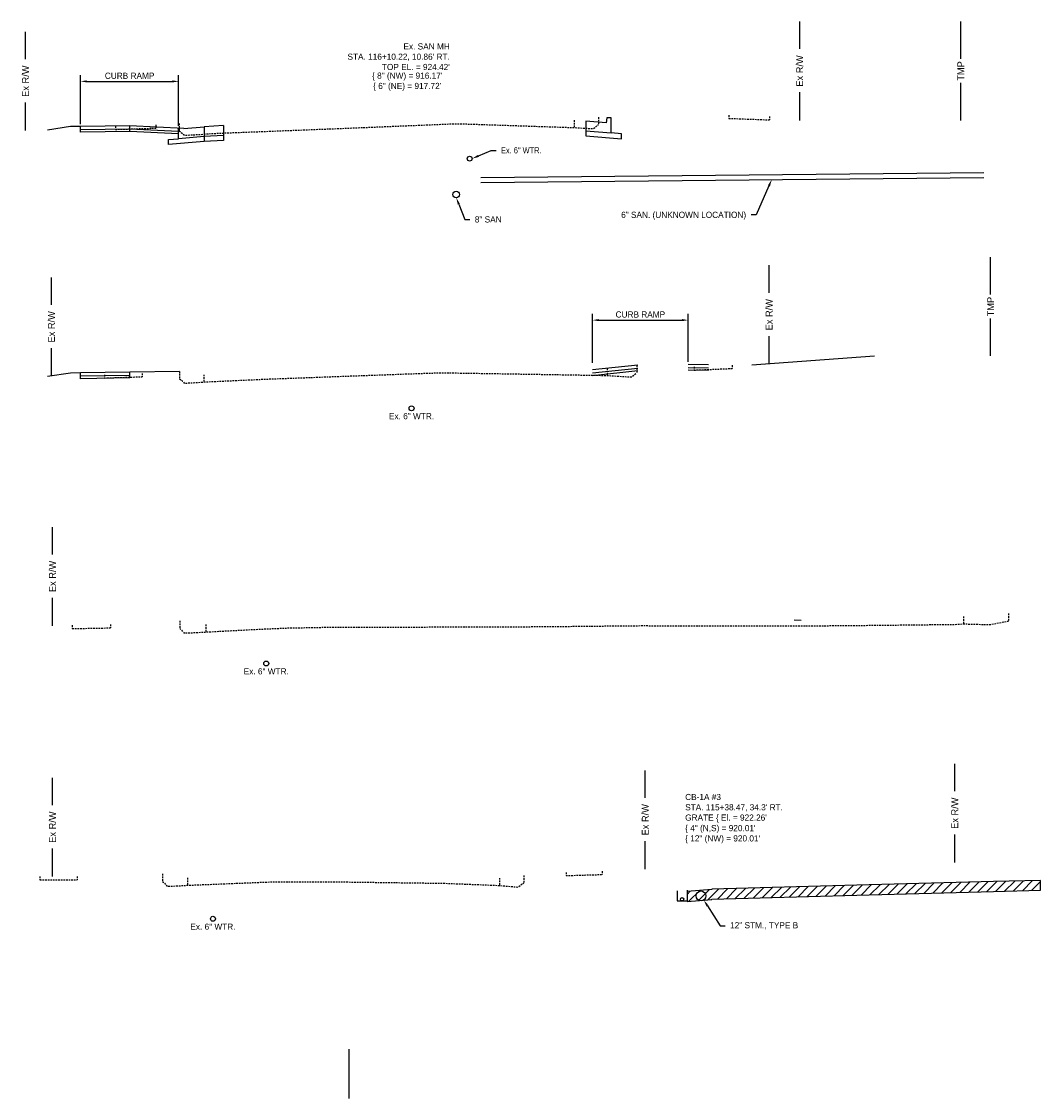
# Model space of a CAD drawing. Header units: feet. Extents: x 1491184 to 1492087, y 336530 to 337165.
# Tile 10 of 13: x 1491504 to 1491607, y 337056 to 337165. Entities that reach past the tile are written whole.
import ezdxf
from ezdxf import colors
from ezdxf.entities.mleader import LeaderData, LeaderLine
from ezdxf.math import Vec2, Vec3

# ---------------------------------------------------------------- set-up
doc = ezdxf.new("R2010")
doc.units = ezdxf.units.FT
doc.header["$MEASUREMENT"] = 0
doc.linetypes.add('OhDOT_USTN3', pattern=[0.22, 0.165, -0.055])
doc.layers.add('DR_P_Storm_Sewer', color=1, linetype='Continuous', true_color=0xff0000)
for name, color, linetype in [('DR_P_Text', 1, 'Continuous'), ('DR_P_Underdrain', 6, 'underdrainpr'), ('PV_P_Curb', 6, 'Continuous'), ('RW_P_Esmt_TMP', 8, 'esmtmppr'), ('RW_X_Right_of_Way', 50, 'rowex'), ('SC_Scratch1', 1, 'Continuous'), ('SC_Shading1', 247, 'Continuous'), ('UT_X_Sanitary_Line', 120, 'sanex'), ('UT_X_Sanitary_Text', 110, 'Continuous'), ('UT_X_Water', 140, 'waterex'), ('UT_X_Water_Text', 142, 'Continuous'), ('XS_P_Curb', 6, 'Continuous'), ('XS_P_Text_Info', 7, 'Continuous'), ('XS_X_Pavt', 133, 'OhDOT_USTN3')]:
    doc.layers.add(name, color=color, linetype=linetype)
doc.styles.add('Slanted', font='font31.shx', dxfattribs={"height": 0.1})
doc.styles.add('Slanted-Normal', font='font31.shx', dxfattribs={"height": 0.1})
doc.styles.get("Standard").update_dxf_attribs({"font": 'font31.shx'})
doc.styles.add('Straight-Normal', font='font30.shx', dxfattribs={"height": 0.1})
doc.linetypes.add('esmtmppr', pattern='A,1.95,-0.05,["TMP",Slanted,S=1,R=0,X=0,Y=-0.06],-0.35,1.95', length=4.3)
doc.linetypes.add('rowex', pattern='A,0.75,-0.05,["Ex R/W",Straight-Normal,S=1,R=0,X=0,Y=-0.06],-0.7,0.75,-0.3,0.75,-0.3,0.75,-0.3,0.75,-0.3', length=5.7)
doc.linetypes.add('sanex', pattern='A,0.15,-0.2,0.15,-0.2,0.15,-0.1,["SAN",Straight-Normal,S=1,R=0,X=0,Y=-0.06],-0.4,0.15,-0.2,0.15,-0.2', length=2.05)
doc.linetypes.add('underdrainpr', pattern='A,2.5,["►",Standard,S=0.083,R=0,X=0,Y=-0.04],-0.1,2.5', length=5.1)
doc.linetypes.add('waterex', pattern='A,0.15,-0.2,0.15,-0.2,0.15,-0.1,["W",Straight-Normal,S=1,R=0,X=0,Y=-0.06],-0.25,0.15,-0.2,0.15,-0.2', length=1.9)
doc.dimstyles.new('COEC', dxfattribs={"dimscale": 13.9, "dimtxt": 0.18, "dimasz": 0.18, "dimexe": 0.18, "dimexo": 0.0625, "dimgap": 0.09, "dimtad": 1, "dimzin": 0, "dimdsep": 46, "dimtxsty": 'Standard', "dimcen": 0.09, "dimclrd": 256, "dimclre": 256, "dimclrt": 256, "dimaunit": 1, "dimadec": 4, "dimazin": 0, "dimtfac": 1, "dimtofl": 0, "dimtmove": 0, "dimatfit": 3, "dimfxl": 1, "dimtolj": 1, "dimtzin": 0, "dimlwd": -1, "dimlwe": -1, "dimarcsym": 0})

# ---------------------------------------------------------------- blocks, each defined once
blk = doc.blocks.new('*U1170')
at = {"layer": 'UT_X_Sanitary_Text', "color": 110, "linetype": 'Continuous', "lineweight": -3, "char_height": 0.625, "style": 'Slanted-Normal'}
for s, insert, attachment_point in [("Ex. SAN MH\\PSTA. 116+10.22, 10.86' {\\FFONT31.SHX|C0;\\C5;RT}.\\PTOP EL. = 924.42'", (1491546.95, 337161.62, 924.42), 6), ('{\\C256;\\{ 8" (NW) = 916.17\'}\\P{\\C256;\\{ 6" (NE) = 917.72\'}', (1491542.64, 337160.02, 924.42), 2)]:
    blk.add_mtext(s, dxfattribs=dict(at, insert=insert, attachment_point=attachment_point))
blk = doc.blocks.new('*D1175')
at = {"layer": 'Defpoints', "color": 0, "transparency": 16777216}
for p in [(1491571.08, 337134.96), (1491571.08, 337130.5), (1491561.39, 337130.4)]:
    blk.add_point(p, dxfattribs=at)
at = {"layer": 'XS_P_Text_Info', "transparency": 16777216}
for p, q in [((1491561.39, 337130.65), (1491561.39, 337135.59)), ((1491562.01, 337134.96), (1491570.46, 337134.96)), ((1491571.08, 337130.75), (1491571.08, 337135.59))]:
    blk.add_line(p, q, dxfattribs=at)
for points in [[(1491562.01, 337135.07), (1491562.01, 337134.86), (1491561.39, 337134.96)], [(1491570.46, 337135.07), (1491570.46, 337134.86), (1491571.08, 337134.96)]]:
    blk.add_solid(points, dxfattribs=at)
at = {"layer": 'XS_P_Text_Info', "transparency": 16777216, "insert": (1491566.24, 337135.53), "char_height": 0.625, "attachment_point": 5}
blk.add_mtext('\\A1;CURB RAMP', dxfattribs=at)
blk = doc.blocks.new('*D1176')
at = {"layer": 'Defpoints', "color": 0, "transparency": 16777216}
for p in [(1491519.5, 337159.13), (1491509.57, 337154.56), (1491519.5, 337154.39)]:
    blk.add_point(p, dxfattribs=at)
at = {"layer": 'XS_P_Text_Info', "transparency": 16777216}
for p, q in [((1491509.57, 337154.81), (1491509.57, 337159.75)), ((1491510.2, 337159.13), (1491518.88, 337159.13)), ((1491519.5, 337154.64), (1491519.5, 337159.75))]:
    blk.add_line(p, q, dxfattribs=at)
for points in [[(1491510.2, 337159.23), (1491510.2, 337159.02), (1491509.57, 337159.13)], [(1491518.88, 337159.23), (1491518.88, 337159.02), (1491519.5, 337159.13)]]:
    blk.add_solid(points, dxfattribs=at)
at = {"layer": 'XS_P_Text_Info', "transparency": 16777216, "insert": (1491514.54, 337159.69), "char_height": 0.625, "attachment_point": 5}
blk.add_mtext('\\A1;CURB RAMP', dxfattribs=at)

msp = doc.modelspace()

# ---------------------------------------------------------------- hatches: boundary and pattern name
at = {"layer": 'SC_Shading1'}
h = msp.add_hatch(dxfattribs=at)
h.set_pattern_fill('ANSI31', color=256, scale=5)
h.set_pattern_definition([(45, (0, 0), (-0.44194173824, 0.44194173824), [])])
h.paths.add_polyline_path([(1491606.737, 337078.249), (1491601.97, 337078.131), (1491588.14, 337077.757), (1491573.477, 337077.356), (1491573.477, 337077.334), (1491570.965, 337077.127), (1491570.965, 337076.127), (1491573.477, 337076.334), (1491573.477, 337076.356), (1491588.14, 337076.757), (1491601.97, 337077.131), (1491606.737, 337077.249)])

# ---------------------------------------------------------------- linework, layer by layer
at = {"layer": 'DR_P_Storm_Sewer'}
msp.add_circle((1491572.376, 337076.683), 0.5, dxfattribs=at)
at = {"layer": 'DR_P_Underdrain', "flags": 128}
for points in [[(1491569.965, 337077.183), (1491569.965, 337076.183)], [(1491570.965, 337077.262), (1491570.965, 337076.183)], [(1491569.965, 337076.183), (1491570.965, 337076.183)]]:
    msp.add_lwpolyline(points, dxfattribs=at)
at = {"layer": 'DR_P_Underdrain'}
msp.add_circle((1491570.465, 337076.35), 0.167, dxfattribs=at)
at = {"layer": 'PV_P_Curb', "flags": 128}
for points in [[(1491571.082, 337130.498), (1491573.13, 337130.463)], [(1491571.082, 337130.165), (1491573.13, 337130.13)], [(1491571.082, 337129.915), (1491573.13, 337129.88)], [(1491581.794, 337104.634), (1491582.518, 337104.593)]]:
    msp.add_lwpolyline(points, dxfattribs=at)
at = {"layer": 'RW_P_Esmt_TMP', "flags": 128}
for points in [[(1491598.678, 337161.409), (1491598.678, 337165.183)], [(1491598.678, 337155.183), (1491598.678, 337158.973)], [(1491601.693, 337137.557), (1491601.693, 337141.331)], [(1491601.693, 337131.331), (1491601.693, 337135.121)]]:
    msp.add_lwpolyline(points, dxfattribs=at)
at = {"layer": 'RW_X_Right_of_Way', "linetype": 'Continuous', "flags": 128}
for points in [[(1491582.365, 337162.404), (1491582.365, 337165.183)], [(1491504.008, 337161.37), (1491504.008, 337164.149)], [(1491582.365, 337155.183), (1491582.365, 337158.024)], [(1491504.008, 337154.149), (1491504.008, 337156.99)], [(1491579.273, 337137.734), (1491579.273, 337140.512)], [(1491506.632, 337136.505), (1491506.632, 337139.283)], [(1491579.273, 337130.512), (1491579.273, 337133.353)], [(1491506.632, 337129.283), (1491506.632, 337132.124)], [(1491506.737, 337111.239), (1491506.737, 337114.018)], [(1491506.737, 337104.018), (1491506.737, 337106.859)], [(1491566.737, 337086.613), (1491566.737, 337089.392)], [(1491598.067, 337087.278), (1491598.067, 337090.057)], [(1491506.737, 337085.866), (1491506.737, 337088.645)], [(1491598.067, 337080.057), (1491598.067, 337082.898)], [(1491506.737, 337078.645), (1491506.737, 337081.486)], [(1491566.737, 337079.392), (1491566.737, 337082.232)]]:
    msp.add_lwpolyline(points, dxfattribs=at)
at = {"layer": 'SC_Scratch1', "flags": 128}
msp.add_lwpolyline([(1491536.737, 337061.183), (1491536.737, 337056.183)], dxfattribs=at)
at = {"layer": 'UT_X_Sanitary_Line', "linetype": 'Continuous', "elevation": 0, "flags": 128}
for points in [[(1491550.091, 337149.403), (1491600.996, 337149.912)], [(1491550.091, 337148.903), (1491600.996, 337149.412)]]:
    msp.add_lwpolyline(points, dxfattribs=at)
at = {"layer": 'UT_X_Sanitary_Line'}
msp.add_circle((1491547.6, 337147.686), 0.333, dxfattribs=at)
at = {"layer": 'UT_X_Water'}
for centre in [(1491548.96, 337151.305), (1491543.078, 337126.038), (1491528.372, 337100.209), (1491522.975, 337074.367)]:
    msp.add_circle(centre, 0.25, dxfattribs=at)
at = {"layer": 'XS_P_Curb', "flags": 128}
for points in [[(1491508.57, 337154.545), (1491506.237, 337154.203)], [(1491509.57, 337154.56), (1491508.57, 337154.545)], [(1491514.57, 337154.638), (1491509.57, 337154.56)], [(1491509.57, 337153.977), (1491509.57, 337154.56)], [(1491520.017, 337154.366), (1491514.57, 337154.638)], [(1491514.57, 337154.055), (1491514.57, 337154.638)], [(1491522.071, 337154.531), (1491522.071, 337153.531), (1491519.503, 337153.325), (1491519.503, 337154.392)], [(1491520.017, 337154.366), (1491522.071, 337154.531)], [(1491524.027, 337154.649), (1491522.071, 337154.531)], [(1491522.071, 337154.531), (1491522.071, 337153.031)], [(1491524.027, 337154.649), (1491524.027, 337153.149)], [(1491560.721, 337155.111), (1491560.721, 337154.111), (1491563.29, 337153.905), (1491563.29, 337155.447), (1491562.861, 337155.446), (1491562.775, 337154.946), (1491560.721, 337155.111)], [(1491514.57, 337154.305), (1491509.57, 337154.227)], [(1491514.57, 337154.055), (1491509.57, 337153.977)], [(1491519.503, 337154.059), (1491514.57, 337154.305)], [(1491519.503, 337153.809), (1491514.57, 337154.055)], [(1491522.071, 337153.531), (1491522.071, 337153.031), (1491518.473, 337152.743), (1491518.473, 337153.243), (1491519.503, 337153.325)], [(1491524.027, 337153.649), (1491522.071, 337153.531)], [(1491560.721, 337154.111), (1491560.721, 337153.611), (1491564.32, 337153.323), (1491564.32, 337153.823), (1491563.29, 337153.905)], [(1491524.027, 337153.149), (1491522.071, 337153.031)], [(1491577.52, 337130.432), (1491589.933, 337131.358)], [(1491508.57, 337129.603), (1491506.237, 337129.272)], [(1491509.57, 337129.618), (1491508.57, 337129.603)], [(1491514.57, 337129.696), (1491509.57, 337129.618)], [(1491509.57, 337129.035), (1491509.57, 337129.618)], [(1491519.574, 337129.774), (1491514.57, 337129.696)], [(1491514.57, 337129.113), (1491514.57, 337129.696)], [(1491561.389, 337129.949), (1491565.996, 337130.444)], [(1491561.389, 337129.616), (1491565.996, 337130.111)], [(1491561.389, 337129.366), (1491565.996, 337129.861)], [(1491514.57, 337129.363), (1491509.57, 337129.285)], [(1491514.57, 337129.113), (1491509.57, 337129.035)], [(1491606.737, 337078.249), (1491601.97, 337078.131), (1491588.14, 337077.757), (1491573.477, 337077.356), (1491573.477, 337077.334), (1491570.965, 337077.127), (1491570.965, 337076.127), (1491573.477, 337076.334), (1491573.477, 337076.356), (1491588.14, 337076.757), (1491601.97, 337077.131), (1491606.737, 337077.249), (1491606.737, 337078.249)]]:
    msp.add_lwpolyline(points, dxfattribs=at)
at = {"layer": 'XS_X_Pavt', "flags": 128}
for points in [[(1491575.19, 337155.717), (1491575.19, 337155.383)], [(1491579.309, 337155.565), (1491579.309, 337155.231)], [(1491513.097, 337154.597), (1491513.097, 337154.264)], [(1491517.204, 337154.73), (1491517.204, 337154.397)], [(1491519.549, 337154.861), (1491519.549, 337154.111)], [(1491519.549, 337154.111), (1491520.117, 337153.674), (1491522.071, 337153.781), (1491522.332, 337153.823), (1491524.027, 337153.899), (1491536.737, 337154.396), (1491536.799, 337154.399), (1491545.031, 337154.741), (1491547.569, 337154.846), (1491548.388, 337154.824), (1491553.96, 337154.638), (1491559.552, 337154.45), (1491561.505, 337154.341), (1491562.008, 337154.764)], [(1491522.071, 337154.531), (1491522.071, 337153.781)], [(1491559.552, 337155.2), (1491559.552, 337154.45)], [(1491562.008, 337155.514), (1491562.008, 337154.764)], [(1491575.19, 337155.383), (1491579.309, 337155.231)], [(1491513.097, 337154.264), (1491517.204, 337154.397)], [(1491511.996, 337129.435), (1491511.996, 337129.102)], [(1491515.822, 337129.568), (1491515.822, 337129.235)], [(1491519.574, 337129.774), (1491519.574, 337129.024)], [(1491519.574, 337129.024), (1491519.897, 337128.794), (1491520.076, 337128.578), (1491522.064, 337128.688), (1491522.236, 337128.715), (1491525.353, 337128.856), (1491528.471, 337128.997), (1491532.604, 337129.15), (1491542.338, 337129.51), (1491546.105, 337129.639), (1491552.547, 337129.534), (1491555.414, 337129.487), (1491560.945, 337129.394), (1491562.881, 337129.36), (1491565.349, 337129.206), (1491565.869, 337129.611)], [(1491522.064, 337129.438), (1491522.064, 337128.688)], [(1491562.881, 337130.11), (1491562.881, 337129.36)], [(1491565.869, 337130.361), (1491565.869, 337129.611)], [(1491571.671, 337130.237), (1491571.671, 337129.904)], [(1491571.671, 337129.904), (1491575.541, 337130.07)], [(1491575.541, 337130.403), (1491575.541, 337130.07)], [(1491511.996, 337129.102), (1491515.822, 337129.235)], [(1491519.617, 337104.51), (1491519.617, 337103.76)], [(1491519.617, 337103.76), (1491520.041, 337103.303), (1491521.157, 337103.335), (1491522.261, 337103.397), (1491527.146, 337103.655), (1491530.404, 337103.798), (1491534.682, 337103.882), (1491537.345, 337103.885), (1491549.326, 337103.912), (1491551.991, 337103.921), (1491556.594, 337103.942), (1491561.224, 337103.99), (1491566.337, 337104.039), (1491571.63, 337104.021), (1491581.92, 337104.009), (1491588.597, 337104.063), (1491598.011, 337104.166), (1491598.961, 337104.216), (1491601.589, 337104.146), (1491603.485, 337104.508)], [(1491598.961, 337104.966), (1491598.961, 337104.216)], [(1491603.485, 337105.258), (1491603.485, 337104.508)], [(1491508.739, 337104.072), (1491508.739, 337103.739)], [(1491508.739, 337103.739), (1491512.592, 337103.813)], [(1491512.592, 337104.147), (1491512.592, 337103.813)], [(1491522.261, 337104.147), (1491522.261, 337103.397)], [(1491505.456, 337078.634), (1491505.456, 337078.301)], [(1491505.456, 337078.301), (1491509.224, 337078.324)], [(1491509.224, 337078.657), (1491509.224, 337078.324)], [(1491517.874, 337078.902), (1491517.874, 337078.152)], [(1491517.874, 337078.152), (1491518.369, 337077.649), (1491519.883, 337077.728), (1491520.398, 337077.763), (1491524.564, 337077.931), (1491528.731, 337078.099), (1491532.617, 337078.098), (1491536.503, 337078.096), (1491541.64, 337078.027), (1491546.543, 337077.961), (1491550.55, 337077.8), (1491551.964, 337077.745), (1491553.827, 337077.578), (1491554.431, 337078.003)], [(1491520.398, 337078.513), (1491520.398, 337077.763)], [(1491551.964, 337078.495), (1491551.964, 337077.745)], [(1491554.431, 337078.753), (1491554.431, 337078.003)], [(1491558.712, 337079.07), (1491558.712, 337078.737)], [(1491558.712, 337078.737), (1491562.364, 337078.852)], [(1491562.364, 337079.185), (1491562.364, 337078.852)]]:
    msp.add_lwpolyline(points, dxfattribs=at)

# ---------------------------------------------------------------- block references
at = {"layer": 'UT_X_Sanitary_Text', "color": 110, "linetype": 'Continuous', "lineweight": -3}
msp.add_blockref('*U1170', (0, 0), dxfattribs=at)

# ---------------------------------------------------------------- texts
at = {"layer": 'DR_P_Text', "color": 1, "linetype": 'Continuous', "lineweight": -3, "char_height": 0.625, "style": 'Slanted-Normal'}
for s, insert, attachment_point in [("CB-1A #3\\PSTA. 115+38.47, 34.3' {\\C5;RT}.\\PGRATE \\{ El. = 922.26'", (1491570.775, 337084.111, 922.61), 7), ('{\\C256;\\{ 4" (N,S) = 920.01\' \\P\\{ 12" (NW) = 920.01\'}', (1491570.775, 337083.861, 922.61), 1)]:
    msp.add_mtext(s, dxfattribs=dict(at, insert=insert, attachment_point=attachment_point))
at = {"layer": 'RW_P_Esmt_TMP', "char_height": 0.7, "attachment_point": 5, "rotation": 90}
for insert in [(1491598.678, 337160.183), (1491601.693, 337136.331)]:
    msp.add_mtext_dynamic_manual_height_columns('TMP', width=5.02794, gutter_width=10, heights=[0], dxfattribs=dict(at, insert=insert))
at = {"layer": 'RW_X_Right_of_Way', "char_height": 0.7, "attachment_point": 5, "rotation": 90}
for insert in [(1491582.365, 337160.183), (1491504.008, 337159.149), (1491579.273, 337135.512), (1491506.632, 337134.283), (1491506.737, 337109.018), (1491566.737, 337084.392), (1491598.067, 337085.057), (1491506.737, 337083.645)]:
    msp.add_mtext_dynamic_manual_height_columns('Ex R/W', width=7.52448, gutter_width=10, heights=[0], dxfattribs=dict(at, insert=insert))
at = {"layer": 'UT_X_Water_Text', "char_height": 0.625, "attachment_point": 5}
for insert in [(1491543.078, 337125.237), (1491528.372, 337099.408), (1491522.975, 337073.566)]:
    msp.add_mtext_dynamic_manual_height_columns('Ex. 6" WTR.', width=5.91366, gutter_width=10, heights=[0], dxfattribs=dict(at, insert=insert))

# ---------------------------------------------------------------- dimensions: what is measured, and where the dimension line sits
at = {"layer": 'XS_P_Text_Info'}
for base, p1, p2, picture, middle in [((1491519.503, 337159.128), (1491509.57, 337154.56), (1491519.503, 337154.392), '*D1176', (1491514.536, 337159.691)), ((1491571.082, 337134.963), (1491561.389, 337130.396), (1491571.082, 337130.498), '*D1175', (1491566.235, 337135.526))]:
    dim = msp.add_linear_dim(base=base, p1=p1, p2=p2, text='CURB RAMP', dimstyle='COEC', override={"dimscale": 5, "dimtxt": 0.125, "dimasz": 0.125, "dimexe": 0.125, "dimexo": 0.05, "dimgap": 0.05}, dxfattribs=at)
    dim.commit()
    dim.dimension.update_dxf_attribs({"geometry": picture, "text_midpoint": middle})

# ---------------------------------------------------------------- leaders
at = {"layer": 'DR_P_Text'}
ml = msp.add_multileader_mtext('Standard', dxfattribs=at)
ml.set_content('12" STM., TYPE B', color=256, style='Slanted-Normal')
ml.set_leader_properties()
ml.build(insert=Vec2(0, 0))
ml.multileader.update_dxf_attribs({"text_right_attachment_type": 3, "dogleg_length": 0.1, "arrow_head_size": 0.7, "scale": 5})
ctx = ml.context
ctx.base_point, ctx.scale, ctx.char_height, ctx.arrow_head_size, ctx.landing_gap_size, ctx.plane_origin = Vec3(1491574.823, 337073.644), 5, 0.625, 0.7, 0.5, Vec3(1491572.656, 337076.269)
ctx.right_attachment = 3
notes = []
notes.append((ctx, [(0, (1, 1, 0), (1491574.323, 337073.644), (1, 0), 0.5, [(0, [(1491572.656, 337076.269)], 0, [])])]))
ctx.mtext.insert, ctx.mtext.flow_direction = Vec3(1491575.323, 337074.026), 5
at = {"layer": 'UT_X_Sanitary_Text'}
ml = msp.add_multileader_mtext('Standard', dxfattribs=at)
ml.set_content('6" SAN. (UNKNOWN LOCATION)', color=256, style='Slanted-Normal')
ml.set_leader_properties()
ml.build(insert=Vec2(0, 0))
ml.multileader.update_dxf_attribs({"text_right_attachment_type": 3, "dogleg_length": 0.1, "arrow_head_size": 0.7, "scale": 5})
ctx = ml.context
ctx.base_point, ctx.scale, ctx.char_height, ctx.arrow_head_size, ctx.landing_gap_size, ctx.plane_origin = Vec3(1491562.937, 337145.62), 5, 0.625, 0.7, 0.5, Vec3(1491572.063, 337147.816)
ctx.right_attachment, ctx.text_align_type = 3, 2
notes.append((ctx, [(1, (1, 1, 0), (1491577.944, 337145.62), (-1, 0), 0.5, [(0, [(1491579.542, 337149.197)], 0, [])])]))
ctx.mtext.insert, ctx.mtext.alignment, ctx.mtext.flow_direction = Vec3(1491576.944, 337145.932), 3, 5
ml = msp.add_multileader_mtext('Standard', dxfattribs=at)
ml.set_content('8" SAN', color=256, style='Slanted-Normal')
ml.set_leader_properties()
ml.build(insert=Vec2(0, 0))
ml.multileader.update_dxf_attribs({"text_right_attachment_type": 3, "dogleg_length": 0.1, "arrow_head_size": 0.7, "scale": 5})
ctx = ml.context
ctx.base_point, ctx.scale, ctx.char_height, ctx.arrow_head_size, ctx.landing_gap_size, ctx.plane_origin = Vec3(1491548.985, 337145.156), 5, 0.625, 0.7, 0.5, Vec3(1491547.6, 337147.353)
ctx.right_attachment = 3
notes.append((ctx, [(0, (1, 1, 0), (1491548.485, 337145.156), (1, 0), 0.5, [(0, [(1491547.6, 337147.353)], 0, [])])]))
ctx.mtext.insert, ctx.mtext.flow_direction = Vec3(1491549.485, 337145.469), 5
at = {"layer": 'UT_X_Water_Text'}
ml = msp.add_multileader_mtext('Standard', dxfattribs=at)
ml.set_content('{\\W0.9;Ex. 6" WTR.}', color=256, style='Slanted-Normal')
ml.set_leader_properties()
ml.build(insert=Vec2(0, 0))
ml.multileader.update_dxf_attribs({"text_right_attachment_type": 3, "dogleg_length": 0.1, "arrow_head_size": 0.7, "scale": 5})
ctx = ml.context
ctx.base_point, ctx.scale, ctx.char_height, ctx.arrow_head_size, ctx.landing_gap_size, ctx.plane_origin = Vec3(1491551.63, 337152.147), 5, 0.625, 0.7, 0.5, Vec3(1491535.039, 337154.061)
ctx.right_attachment = 3
notes.append((ctx, [(0, (1, 1, 0), (1491551.13, 337152.147), (1, 0), 0.5, [(0, [(1491549.21, 337151.305)], 0, [])])]))
ctx.mtext.insert, ctx.mtext.flow_direction = Vec3(1491552.13, 337152.459), 5
for ctx, leaders in notes:
    for number, flags, end, landing, length, lines in leaders:
        leader = LeaderData()
        leader.index, (leader.has_last_leader_line, leader.has_dogleg_vector, leader.attachment_direction) = number, flags
        leader.last_leader_point, leader.dogleg_vector, leader.dogleg_length = Vec3(end), Vec3(landing), length
        for number, points, colour, breaks in lines:
            line = LeaderLine()
            line.index, line.vertices, line.color, line.breaks = number, Vec3.list(points), colors.encode_raw_color(colour), breaks
            leader.lines.append(line)
        ctx.leaders.append(leader)

doc.saveas('drawing.dxf')
